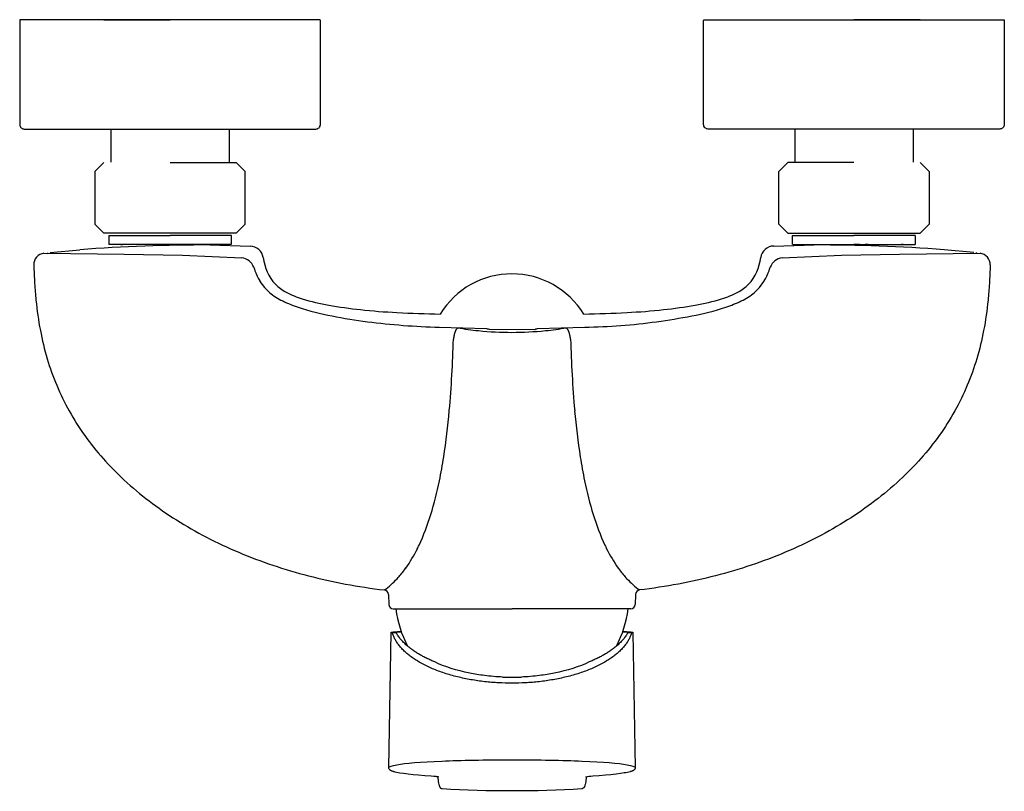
# Model space of a CAD drawing. Header units: millimetres. Extents: x -108 to 108, y -169 to 0.
import ezdxf

# ---------------------------------------------------------------- set-up
doc = ezdxf.new("R2010")
doc.units = ezdxf.units.MM
doc.header["$MEASUREMENT"] = 0
doc.layers.add('PLANNING', color=1, linetype='Continuous')

# ---------------------------------------------------------------- blocks, each defined once
blk = doc.blocks.new('251100_DB_t')
at = {"layer": 'PLANNING'}
for p, q in [((-88, -24), (-88, -31.3)), ((-62, -24), (-62, -31.3)), ((62, -24), (62, -31.3)), ((88, -24), (88, -31.3)), ((-89.5, -31.34, 0), (-91.5, -33.34, 0)), ((-75, -31.34, 0), (-60.5, -31.34, 0)), ((-58.5, -33.34, 0), (-60.5, -31.34, 0)), ((58.5, -33.34, 0), (60.5, -31.34, 0)), ((75, -31.34, 0), (60.5, -31.34, 0)), ((89.5, -31.34, 0), (91.5, -33.34, 0)), ((-91.5, -33.34, 0), (-91.5, -44.84, 0)), ((-58.5, -44.84, 0), (-58.5, -33.34, 0)), ((58.5, -44.84, 0), (58.5, -33.34, 0)), ((91.5, -33.34, 0), (91.5, -44.84, 0)), ((-91.5, -44.84, 0), (-89.5, -46.84, 0)), ((-60.5, -46.84, 0), (-58.5, -44.84, 0)), ((60.5, -46.84, 0), (58.5, -44.84, 0)), ((91.5, -44.84, 0), (89.5, -46.84, 0)), ((-75, -46.84, 0), (-89.5, -46.84, 0)), ((-88.45, -47.34, 0), (-75, -47.34, 0)), ((-88.45, -47.34, 0), (-88.45, -49.34, 0)), ((-60.5, -46.84, 0), (-75, -46.84, 0)), ((-61.55, -47.34, 0), (-75, -47.34, 0)), ((-61.55, -49.34, 0), (-61.55, -47.34, 0)), ((60.5, -46.84, 0), (75, -46.84, 0)), ((61.55, -47.34, 0), (75, -47.34, 0)), ((61.55, -49.34, 0), (61.55, -47.34, 0)), ((75, -46.84, 0), (89.5, -46.84, 0)), ((88.45, -47.34, 0), (75, -47.34, 0)), ((88.45, -47.34, 0), (88.45, -49.34, 0)), ((-75, -49.34, 0), (-88.4, -49.34, 0)), ((-85.77, -49.34, 0), (-85.44, -49.34, 0)), ((-78.08, -49.34, 0), (-77.45, -49.34, 0)), ((-76.21, -49.34, 0), (-75, -49.34, 0)), ((-61.6, -49.34, 0), (-75, -49.34, 0)), ((-66.29, -49.44, 0), (-57.4, -49.67, 0)), ((57.4, -49.67, 0), (66.29, -49.44, 0)), ((61.6, -49.34, 0), (75, -49.34, 0)), ((75, -49.34, 0), (88.4, -49.34, 0)), ((76.21, -49.34, 0), (75, -49.34, 0)), ((78.08, -49.34, 0), (77.45, -49.34, 0)), ((85.77, -49.34, 0), (85.44, -49.34, 0)), ((-102.66, -51.25, 0), (-85.03, -51.48, 0)), ((-101.95, -51.28, 0), (-101.72, -51.15, 0)), ((-101.28, -51.1, 0), (-94.8, -50.48, 0)), ((-85.03, -51.48, 0), (-72.28, -51.71, 0)), ((-72.28, -51.71, 0), (-59.28, -52.29, 0)), ((59.27, -52.29, 0), (72.28, -51.71, 0)), ((72.28, -51.71, 0), (85.02, -51.48, 0)), ((85.02, -51.48, 0), (102.66, -51.25, 0)), ((101.28, -51.1, 0), (94.79, -50.48, 0)), ((101.94, -51.28, 0), (101.72, -51.15, 0)), ((-55.27, -57.44, 0), (-54.31, -58.77, 0)), ((54.31, -58.77, 0), (55.26, -57.44, 0)), ((-54.31, -58.77, 0), (-53.18, -59.89, 0)), ((53.17, -59.89, 0), (54.31, -58.77, 0)), ((-15.95, -67.48, 0), (-5.6, -67.74, 0)), ((-5.6, -67.74, 0), (-5.46, -67.81, 0)), ((-5.46, -67.81, 0), (-5.24, -67.87, 0)), ((-5.24, -67.87, 0), (-5.03, -67.95, 0)), ((-5.03, -67.95, 0), (5.03, -67.96, 0)), ((5.03, -67.96, 0), (5.23, -67.87, 0)), ((5.23, -67.87, 0), (5.45, -67.81, 0)), ((5.45, -67.81, 0), (5.59, -67.74, 0)), ((5.59, -67.74, 0), (15.94, -67.48, 0)), ((-27.96, -125.13, 0), (-27.99, -125.15, 0)), ((27.99, -125.15, 0), (27.96, -125.13, 0)), ((-27.11, -126.13, 0), (-27.04, -128.3, 0)), ((27.11, -126.13, 0), (27.03, -128.3, 0)), ((-26.04, -129.3, 0), (0, -129.3, 0)), ((26.03, -129.3, 0), (0, -129.3, 0)), ((-27.02, -164.11, 0), (-26.5, -134.45, 0)), ((-26.23, -134.51, 0), (-25.43, -134.51, 0)), ((25.43, -134.51, 0), (26.23, -134.51, 0)), ((26.5, -134.45, 0), (27.02, -164.15, 0))]:
    blk.add_line(p, q, dxfattribs=at)
for points in [[(-42.23, 0), (-107.77, 0, 0.414214), (-107.97, -0.2), (-107.97, -23, 0.414214), (-106.97, -24), (-43.03, -24, 0.414214), (-42.03, -23), (-42.03, -0.2, 0.414214), (-42.23, 0)], [(42.23, 0), (107.77, 0, -0.414214), (107.97, -0.2), (107.97, -23, -0.414214), (106.97, -24), (43.03, -24, -0.414214), (42.03, -23), (42.03, -0.2, -0.414214), (42.23, 0)], [(-16.09, -166.2), (-16.09, -166.2), (-16.09, -166.2), (-16.09, -166.2), (-16.09, -166.2), (-16.09, -166.2), (-16.09, -166.2), (-16.09, -166.2), (-16.09, -166.2), (-16.09, -166.2), (-16.09, -166.2), (-16.09, -166.2), (-16.09, -166.2), (-16.09, -166.2), (-16.09, -166.2), (-16.09, -166.2), (-16.09, -166.2), (-16.09, -166.19), (-16.1, -166.19), (-16.12, -166.19), (-16.14, -166.18), (-16.17, -166.18), (-16.23, -166.16), (-16.3, -166.15), (-16.47, -166.13), (-16.65, -166.11), (-17.17, -166.06), (-17.7, -166.02), (-19.15, -165.92), (-20.48, -165.81), (-21.7, -165.69), (-22.8, -165.57), (-23.77, -165.45), (-24.61, -165.32), (-24.98, -165.25), (-25.32, -165.18), (-25.63, -165.11), (-25.77, -165.08), (-25.9, -165.04), (-26.02, -165.01), (-26.13, -164.97), (-26.25, -164.93), (-26.36, -164.88), (-26.41, -164.86), (-26.45, -164.84), (-26.5, -164.82), (-26.55, -164.8), (-26.59, -164.77), (-26.61, -164.76), (-26.64, -164.74), (-26.66, -164.73), (-26.68, -164.72), (-26.7, -164.7), (-26.72, -164.69), (-26.75, -164.66), (-26.76, -164.65), (-26.77, -164.64), (-26.79, -164.63), (-26.8, -164.62), (-26.81, -164.61), (-26.82, -164.59, -0.101526), (-26.98, -164.35, -0.08158), (-27.02, -164.15)], [(-16.31, -166.15, 0.022086), (-16.1, -167.56), (-16.04, -167.83), (-16.01, -167.95), (-15.98, -168.06), (-15.95, -168.14), (-15.94, -168.18), (-15.92, -168.22), (-15.91, -168.26), (-15.89, -168.3), (-15.87, -168.34), (-15.86, -168.35), (-15.85, -168.37), (-15.84, -168.4), (-15.83, -168.42), (-15.82, -168.43), (-15.81, -168.45), (-15.8, -168.46), (-15.79, -168.48), (-15.78, -168.49), (-15.77, -168.5), (-15.76, -168.52), (-15.74, -168.53), (-15.73, -168.54), (-15.72, -168.56), (-15.71, -168.57), (-15.7, -168.58), (-15.68, -168.59), (-15.67, -168.6), (-15.66, -168.61), (-15.65, -168.62), (-15.63, -168.63), (-15.62, -168.64), (-15.61, -168.65), (-15.59, -168.66), (-15.58, -168.67), (-15.57, -168.67), (-15.55, -168.68), (-15.54, -168.69), (-15.52, -168.7), (-15.51, -168.7), (-15.49, -168.71), (-15.48, -168.71), (-15.46, -168.72)], [(16.31, -166.15, -0.022086), (16.1, -167.56), (16.04, -167.83), (16.01, -167.95), (15.98, -168.06), (15.95, -168.14), (15.94, -168.18), (15.92, -168.22), (15.91, -168.26), (15.89, -168.3), (15.87, -168.34), (15.86, -168.35), (15.85, -168.37), (15.83, -168.4), (15.83, -168.42), (15.82, -168.43), (15.81, -168.45), (15.8, -168.46), (15.79, -168.48), (15.78, -168.49), (15.77, -168.5), (15.75, -168.52), (15.74, -168.53), (15.73, -168.54), (15.72, -168.56), (15.71, -168.57), (15.7, -168.58), (15.68, -168.59), (15.67, -168.6), (15.66, -168.61), (15.65, -168.62), (15.63, -168.63), (15.62, -168.64), (15.61, -168.65), (15.59, -168.66), (15.58, -168.67), (15.56, -168.67), (15.55, -168.68), (15.54, -168.69), (15.52, -168.7), (15.51, -168.7), (15.49, -168.71), (15.48, -168.71), (15.46, -168.72)], [(27.02, -164.15, -0.081612), (26.98, -164.35), (26.97, -164.37), (26.96, -164.39), (26.96, -164.4), (26.95, -164.42), (26.94, -164.43), (26.93, -164.45), (26.92, -164.47), (26.91, -164.48), (26.9, -164.5), (26.89, -164.51), (26.88, -164.53), (26.87, -164.54), (26.86, -164.55), (26.85, -164.57), (26.83, -164.58), (26.82, -164.59), (26.81, -164.61), (26.8, -164.62), (26.78, -164.63), (26.77, -164.64), (26.76, -164.65), (26.74, -164.67), (26.72, -164.69), (26.69, -164.71), (26.66, -164.73), (26.64, -164.74), (26.61, -164.76), (26.58, -164.78), (26.55, -164.79), (26.52, -164.81), (26.49, -164.83), (26.43, -164.86), (26.36, -164.88), (26.25, -164.93), (26.14, -164.97), (26.02, -165), (25.91, -165.04), (25.64, -165.11), (25.33, -165.18), (24.99, -165.25), (24.62, -165.31), (23.78, -165.44), (22.81, -165.57), (21.71, -165.69), (20.49, -165.81), (19.15, -165.92), (17.7, -166.02, 0.030944), (16.09, -166.2)]]:
    blk.add_lwpolyline(points, format="xyb", dxfattribs=at)
at = {"layer": 'PLANNING', "extrusion": (0, 1, 0)}
for points in [[(89.44, 0), (89.5, 0), (75, 0)], [(-89.44, 0), (-89.5, 0), (-75, 0)]]:
    blk.add_lwpolyline(points, dxfattribs=at)
at = {"layer": 'PLANNING'}
for centre, radius, start, end in [((-66.29, -439.43, 0), 389.99, 90, 94.1921), ((66.28, -439.43, 0), 389.99, 85.8079, 90), ((-102.39, -53.74, 0), 2.5, 96.2756, 181.8556), ((-57.53, -52.67, 0), 3, 8.7164, 87.6197), ((57.47, -52.62, 0), 2.95, 91.4776, 172.1863), ((102.37, -53.75, 0), 2.51, 358.3718, 83.497), ((-59.55, -55.39, 0), 3.11, 20.135, 85.0254), ((59.54, -55.39, 0), 3.11, 94.9746, 159.865), ((-44.16, -50.75, 0), 12.97, 195.9646, 211.0801), ((0, -74.2, 0), 18.43, 90.0137, 148.6069), ((0, -74.19, 0), 18.41, 31.3656, 90.0137), ((44.16, -50.75, 0), 12.97, 328.9199, 344.0354), ((-44, -48.64, 0), 14.52, 230.7925, 244.3359), ((44, -48.64, 0), 14.52, 295.6641, 309.2075), ((-38.12, -36.39, 0), 28.11, 244.3359, 251.777), ((38.11, -36.39, 0), 28.11, 288.223, 295.6641), ((-28.61, -7.51, 0), 58.52, 251.777, 259.3383), ((28.6, -7.51, 0), 58.52, 280.6617, 288.223), ((-18.07, 41.24, 0), 108.38, 258.6306, 262.7604), ((-11.91, 89.69, 0), 157.22, 262.7604, 268.5293), ((14.26, 58.79, 0), 126.28, 270.763, 277.9473), ((8.92, 97.02, 0), 164.88, 277.9473, 280.6617), ((0.59, 7.46, 0), 76.11, 260.5406, 264.0257), ((-0.23, -0.33, 0), 68.28, 264.0257, 270.1904), ((-0.26, 9.39, 0), 78, 270.1904, 275.5861), ((-0.59, 7.46, 0), 76.11, 275.9743, 279.4594), ((-294.84, -61.62, 0), 282.13, 355.0849, 358.274), ((294.84, -61.63, 0), 282.13, 181.726, 184.9151), ((-170.02, -72.15, 0), 156.87, 351.2678, 355.0082), ((169.36, -72.23, 0), 156.21, 184.9839, 188.7402), ((-119.25, -79.77, 0), 105.53, 348.2813, 351.1731), ((120.37, -79.57, 0), 106.67, 188.8423, 191.7033), ((-93.11, -85.44, 0), 78.79, 342.9164, 348.461), ((93.11, -85.45, 0), 78.79, 191.539, 197.0836), ((-67.08, -93.53, 0), 51.52, 334.9771, 343.009), ((67.07, -93.53, 0), 51.52, 196.991, 205.0229), ((-47.81, -102.84, 0), 30.12, 324.513, 333.8996), ((-190.01, -32.98, 0), 188.55, 333.8449, 334.1041), ((53.77, -99.5, 0), 36.95, 205.3641, 206.6868), ((51.5, -100.64, 0), 34.41, 206.6868, 214.9005), ((-42.74, -106.49, 0), 23.87, 317.3082, 323.3301), ((-46.17, -103.99, 0), 28.11, 323.4082, 324.4802), ((42.97, -106.32, 0), 24.16, 215.4322, 216.6794), ((42.47, -106.72, 0), 23.52, 216.6247, 222.737), ((-39.08, -109.88, 0), 18.88, 311.5603, 317.3082), ((39.44, -109.5, 0), 19.41, 222.7699, 228.3616), ((-28.11, -126.14, 0), 1, 1.202, 83.2746), ((-35.78, -113.8, 0), 13.77, 304.6236, 312.1314), ((35.78, -113.8, 0), 13.77, 227.8686, 235.3764), ((28.11, -126.15, 0), 1, 96.7254, 178.798), ((-26.04, -128.3, 0), 1, 181.3677, 270), ((-2.6, -126.64, 0), 23, 186.637, 208.1091), ((2.6, -126.64, 0), 23, 331.8909, 353.3618), ((26.03, -128.3, 0), 1, 270, 358.6323), ((-26.26, -134.04, 0), 0.469, 238.9452, 273.4079), ((26.26, -134.04, 0), 0.469, 266.5921, 301.0548), ((0.1, -90.79, 0), 53.52, 267.6961, 269.8983), ((0.08, -99.13, 0), 45.17, 269.8983, 272.5073), ((-15.31, -168.24, 0), 0.5, 251.9158, 268.1367), ((0, 97.65, 0), 266.83, 266.7076, 273.2923), ((15.31, -168.24, 0), 0.5, 271.8633, 288.0842)]:
    blk.add_arc(centre, radius, start, end, dxfattribs=at)
for points, knots in [([(-104.89, -53.82, 0), (-104.84, -55.18, 0), (-104.73, -57.76, 0), (-104.34, -62.56, 0), (-103.57, -68.1, 0), (-102.06, -74.37, 0), (-99.95, -80.3, 0), (-97.19, -85.95, 0), (-93.78, -91.33, 0), (-89.72, -96.41, 0), (-85, -101.23, 0), (-79.61, -105.74, 0), (-73.59, -109.91, 0), (-67, -113.68, 0), (-59.94, -116.99, 0), (-52.44, -119.82, 0), (-44.61, -122.14, 0), (-36.44, -123.95, 0), (-30.87, -124.8, 0), (-27.99, -125.15, 0)], [0, 0, 0, 0, 4.10146, 7.738747, 14.455114, 20.858854, 27.054927, 33.323392, 39.663785, 46.145425, 52.802162, 59.878542, 67.204203, 74.77264, 82.61719, 90.596429, 98.780794, 107.100512, 115.687957, 115.687957, 115.687957, 115.687957]), ([(-54.56, -52.21, 0), (-54.23, -54.34, 0), (-53.01, -57.47, 0), (-49.33, -60.08, 0), (-45.35, -61.58, 0), (-39.86, -62.77, 0), (-32.93, -63.76, 0), (-24.75, -64.34, 0), (-18.9, -64.54, 0), (-15.73, -64.6, 0)], [69.976421, 69.976421, 69.976421, 69.976421, 76.469738, 79.443639, 83.28236, 89.226329, 96.252751, 104.306853, 113.825436, 113.825436, 113.825436, 113.825436]), ([(15.72, -64.6, 0), (18.89, -64.54, 0), (24.74, -64.34, 0), (32.92, -63.76, 0), (39.85, -62.77, 0), (45.34, -61.58, 0), (49.32, -60.08, 0), (53.01, -57.47, 0), (54.26, -54.34, 0), (54.55, -52.21, 0)], [151.39898, 151.39898, 151.39898, 151.39898, 160.917562, 168.971665, 175.998087, 181.942056, 185.780776, 188.754677, 195.247995, 195.247995, 195.247995, 195.247995]), ([(104.88, -53.82, 0), (104.84, -55.18, 0), (104.72, -57.76, 0), (104.34, -62.57, 0), (103.57, -68.1, 0), (102.06, -74.37, 0), (99.94, -80.3, 0), (97.19, -85.95, 0), (93.77, -91.33, 0), (89.72, -96.41, 0), (84.99, -101.23, 0), (79.61, -105.74, 0), (73.58, -109.91, 0), (67, -113.68, 0), (59.93, -116.99, 0), (52.44, -119.82, 0), (44.61, -122.14, 0), (36.44, -123.95, 0), (30.87, -124.8, 0), (27.99, -125.15, 0)], [0, 0, 0, 0, 4.10146, 7.738747, 14.455114, 20.858854, 27.054927, 33.323392, 39.663785, 46.145425, 52.802162, 59.878542, 67.204203, 74.77264, 82.61719, 90.596429, 98.780794, 107.100512, 115.687957, 115.687957, 115.687957, 115.687957]), ([(-2.06, -144.26, 0), (-3.35, -144.21, 0), (-5.85, -144, 0), (-8.23, -143.62, 0), (-12.16, -142.83, 0), (-14.76, -141.98, 0), (-16.93, -140.95, 0)], [-102.5207345, -102.5207345, -102.5207345, -102.5207345, -102.4122683, -102.3223679, -102.3223679, -102.072368, -102.072368, -102.072368, -102.072368]), ([(16.93, -140.95, 0), (14.76, -141.98, 0), (12.16, -142.83, 0), (8.23, -143.62, 0), (5.85, -144, 0), (3.35, -144.21, 0), (2.06, -144.26, 0)], [-107.0828621, -107.0828621, -107.0828621, -107.0828621, -106.8328621, -106.8328621, -106.7429618, -106.6344955, -106.6344955, -106.6344955, -106.6344955]), ([(-27.02, -164.11, 0), (-26.95, -163.9, 0), (-26.33, -163.69, 0), (-23.36, -163.17, 0), (-20.04, -162.88, 0), (-11.21, -162.51, 0), (-5.94, -162.42, 0), (0, -162.42, 0)], [0.3470948, 0.3470948, 0.3470948, 0.3470948, 0.5001933, 0.5001933, 0.7655906, 0.7655906, 0.9999999, 0.9999999, 0.9999999, 0.9999999]), ([(0, -162.42, 0), (5.94, -162.42, 0), (11.2, -162.51, 0), (20.03, -162.88, 0), (23.35, -163.17, 0), (26.33, -163.69, 0), (26.95, -163.9, 0), (27.02, -164.11, 0)], [0, 0, 0, 0, 0.2343643, 0.2343643, 0.4995054, 0.4995054, 0.6529078, 0.6529078, 0.6529078, 0.6529078])]:
    blk.add_open_spline(points, degree=3, knots=knots, dxfattribs=at)
for points, weights, degree in [([(-11.92, -67.62, 0), (-12.34, -67.89, 0), (-12.72, -68.93, 0), (-12.83, -70.12, 0)], [1, 0.999883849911, 1.00005007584, 0.999998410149], 3), ([(12.83, -70.12, 0), (12.72, -68.93, 0), (12.33, -67.89, 0), (11.92, -67.62, 0)], [0.999998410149, 1.00005007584, 0.999883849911, 1], 3), ([(-26.5, -134.45, 0), (-26.49, -134.35, 0), (-24.3, -134.26, 0)], [0.974275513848, 0.946329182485, 0.95851873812], 2), ([(0, -145.6, 0), (-23.12, -145.6, 0), (-26.23, -134.51, 0)], [1, 0.753099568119, 1], 2), ([(-25.43, -134.51, 0), (-26.35, -134.4, 0), (-24.29, -134.3, 0)], [1, 0.949246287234, 0.955214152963], 2), ([(-16.93, -140.95, 0), (-23.24, -138.37, 0), (-25.43, -134.51, 0)], [1, 0.95475418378, 1], 2), ([(26.23, -134.51, 0), (23.12, -145.6, 0), (0, -145.6, 0)], [1, 0.753099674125, 1], 2), ([(25.43, -134.51, 0), (23.24, -138.37, 0), (16.93, -140.95, 0)], [1, 0.954754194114, 0.999999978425], 2), ([(24.29, -134.3, 0), (26.35, -134.4, 0), (25.43, -134.51, 0)], [0.955214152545, 0.949246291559, 0.99999995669], 2), ([(24.3, -134.26, 0), (26.49, -134.35, 0), (26.5, -134.45, 0)], [0.95851873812, 0.946329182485, 0.974275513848], 2)]:
    blk.add_rational_spline(points, weights, degree=degree, dxfattribs=at)

msp = doc.modelspace()

# ---------------------------------------------------------------- block references
msp.add_blockref('251100_DB_t', (0, 0))

doc.saveas('drawing.dxf')
